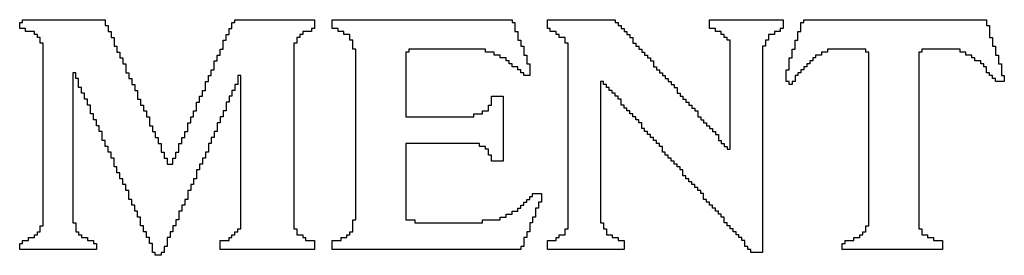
# Model space of a CAD drawing. Extents: x -5.4 to 11, y -5.7 to 4.3.
# Tile 19 of 70: x 0.5427 to 0.8767, y 1.5815 to 1.6615. Entities that reach past the tile are written whole.
import ezdxf

# ---------------------------------------------------------------- set-up
doc = ezdxf.new("R2010")
doc.units = 0
doc.header["$MEASUREMENT"] = 0
doc.layers.add('etch', color=3, linetype='CONTINUOUS')

msp = doc.modelspace()

# ---------------------------------------------------------------- linework, layer by layer
at = {"layer": 'etch'}
for points in [[(0.64274, 1.66045), (0.64274, 1.65945), (0.64274, 1.65845), (0.64174, 1.65845), (0.64174, 1.65745), (0.63874, 1.65745), (0.63874, 1.65645), (0.63774, 1.65645), (0.63774, 1.65545), (0.63674, 1.65545), (0.63674, 1.65445), (0.63674, 1.65345), (0.63574, 1.65345), (0.63574, 1.65245), (0.63574, 1.65145), (0.63574, 1.65045), (0.63574, 1.64945), (0.63574, 1.64845), (0.63574, 1.64745), (0.63574, 1.64645), (0.63574, 1.64545), (0.63574, 1.64445), (0.63574, 1.64345), (0.63574, 1.64245), (0.63574, 1.64145), (0.63574, 1.64045), (0.63574, 1.63945), (0.63574, 1.63845), (0.63574, 1.63745), (0.63574, 1.63645), (0.63574, 1.63545), (0.63574, 1.63445), (0.63574, 1.63345), (0.63574, 1.63245), (0.63574, 1.63145), (0.63574, 1.63045), (0.63574, 1.62945), (0.63574, 1.62845), (0.63574, 1.62745), (0.63574, 1.62645), (0.63574, 1.62545), (0.63574, 1.62445), (0.63574, 1.62345), (0.63574, 1.62245), (0.63574, 1.62145), (0.63574, 1.62045), (0.63574, 1.61945), (0.63574, 1.61845), (0.63574, 1.61745), (0.63574, 1.61645), (0.63574, 1.61545), (0.63574, 1.61445), (0.63574, 1.61345), (0.63574, 1.61245), (0.63574, 1.61145), (0.63574, 1.61045), (0.63574, 1.60945), (0.63574, 1.60845), (0.63574, 1.60745), (0.63574, 1.60645), (0.63574, 1.60545), (0.63574, 1.60445), (0.63574, 1.60345), (0.63574, 1.60245), (0.63574, 1.60145), (0.63574, 1.60045), (0.63574, 1.59945), (0.63574, 1.59845), (0.63574, 1.59745), (0.63574, 1.59645), (0.63574, 1.59545), (0.63574, 1.59445), (0.63574, 1.59345), (0.63574, 1.59245), (0.63574, 1.59145), (0.63574, 1.59045), (0.63674, 1.59045), (0.63674, 1.58945), (0.63674, 1.58845), (0.63874, 1.58845), (0.63874, 1.58745), (0.63974, 1.58745), (0.63974, 1.58645), (0.64274, 1.58645), (0.64274, 1.58545), (0.64274, 1.58445), (0.64274, 1.58345), (0.61074, 1.58345), (0.61074, 1.58445), (0.61074, 1.58545), (0.61074, 1.58645), (0.61374, 1.58645), (0.61374, 1.58745), (0.61474, 1.58745), (0.61474, 1.58845), (0.61574, 1.58845), (0.61574, 1.58945), (0.61674, 1.58945), (0.61674, 1.59045), (0.61774, 1.59045), (0.61774, 1.59145), (0.61774, 1.59245), (0.61774, 1.59345), (0.61774, 1.59445), (0.61774, 1.59545), (0.61774, 1.59645), (0.61774, 1.59745), (0.61774, 1.59845), (0.61774, 1.59945), (0.61774, 1.60045), (0.61774, 1.60145), (0.61774, 1.60245), (0.61774, 1.60345), (0.61774, 1.60445), (0.61774, 1.60545), (0.61774, 1.60645), (0.61774, 1.60745), (0.61774, 1.60845), (0.61774, 1.60945), (0.61774, 1.61045), (0.61774, 1.61145), (0.61774, 1.61245), (0.61774, 1.61345), (0.61774, 1.61445), (0.61774, 1.61545), (0.61774, 1.61645), (0.61774, 1.61745), (0.61774, 1.61845), (0.61774, 1.61945), (0.61774, 1.62045), (0.61774, 1.62145), (0.61774, 1.62245), (0.61774, 1.62345), (0.61774, 1.62445), (0.61774, 1.62545), (0.61774, 1.62645), (0.61774, 1.62745), (0.61774, 1.62845), (0.61774, 1.62945), (0.61774, 1.63045), (0.61774, 1.63145), (0.61774, 1.63245), (0.61774, 1.63345), (0.61774, 1.63445), (0.61774, 1.63545), (0.61774, 1.63645), (0.61774, 1.63745), (0.61774, 1.63845), (0.61774, 1.63945), (0.61774, 1.64045), (0.61774, 1.64145), (0.61774, 1.64245), (0.61674, 1.64245), (0.61674, 1.64145), (0.61674, 1.64045), (0.61674, 1.63945), (0.61574, 1.63945), (0.61574, 1.63845), (0.61574, 1.63745), (0.61474, 1.63745), (0.61474, 1.63645), (0.61474, 1.63545), (0.61374, 1.63545), (0.61374, 1.63445), (0.61374, 1.63345), (0.61274, 1.63345), (0.61274, 1.63245), (0.61274, 1.63145), (0.61274, 1.63045), (0.61174, 1.63045), (0.61174, 1.62945), (0.61174, 1.62845), (0.61074, 1.62845), (0.61074, 1.62745), (0.61074, 1.62645), (0.60974, 1.62645), (0.60974, 1.62545), (0.60974, 1.62445), (0.60974, 1.62345), (0.60874, 1.62345), (0.60874, 1.62245), (0.60874, 1.62145), (0.60774, 1.62145), (0.60774, 1.62045), (0.60774, 1.61945), (0.60674, 1.61945), (0.60674, 1.61845), (0.60674, 1.61745), (0.60674, 1.61645), (0.60574, 1.61645), (0.60574, 1.61545), (0.60574, 1.61445), (0.60474, 1.61445), (0.60474, 1.61345), (0.60474, 1.61245), (0.60374, 1.61245), (0.60374, 1.61145), (0.60374, 1.61045), (0.60274, 1.61045), (0.60274, 1.60945), (0.60274, 1.60845), (0.60274, 1.60745), (0.60174, 1.60745), (0.60174, 1.60645), (0.60174, 1.60545), (0.60074, 1.60545), (0.60074, 1.60445), (0.60074, 1.60345), (0.59974, 1.60345), (0.59974, 1.60245), (0.59974, 1.60145), (0.59974, 1.60045), (0.59874, 1.60045), (0.59874, 1.59945), (0.59874, 1.59845), (0.59774, 1.59845), (0.59774, 1.59745), (0.59774, 1.59645), (0.59674, 1.59645), (0.59674, 1.59545), (0.59674, 1.59445), (0.59674, 1.59345), (0.59574, 1.59345), (0.59574, 1.59245), (0.59574, 1.59145), (0.59474, 1.59145), (0.59474, 1.59045), (0.59474, 1.58945), (0.59374, 1.58945), (0.59374, 1.58845), (0.59374, 1.58745), (0.59274, 1.58745), (0.59274, 1.58645), (0.59274, 1.58545), (0.59274, 1.58445), (0.59174, 1.58445), (0.59174, 1.58345), (0.59174, 1.58245), (0.59074, 1.58245), (0.59074, 1.58145), (0.58874, 1.58145), (0.58874, 1.58245), (0.58774, 1.58245), (0.58774, 1.58345), (0.58774, 1.58445), (0.58774, 1.58545), (0.58674, 1.58545), (0.58674, 1.58645), (0.58674, 1.58745), (0.58574, 1.58745), (0.58574, 1.58845), (0.58574, 1.58945), (0.58474, 1.58945), (0.58474, 1.59045), (0.58474, 1.59145), (0.58374, 1.59145), (0.58374, 1.59245), (0.58374, 1.59345), (0.58374, 1.59445), (0.58274, 1.59445), (0.58274, 1.59545), (0.58274, 1.59645), (0.58174, 1.59645), (0.58174, 1.59745), (0.58174, 1.59845), (0.58074, 1.59845), (0.58074, 1.59945), (0.58074, 1.60045), (0.57974, 1.60045), (0.57974, 1.60145), (0.57974, 1.60245), (0.57974, 1.60345), (0.57874, 1.60345), (0.57874, 1.60445), (0.57874, 1.60545), (0.57774, 1.60545), (0.57774, 1.60645), (0.57774, 1.60745), (0.57674, 1.60745), (0.57674, 1.60845), (0.57674, 1.60945), (0.57574, 1.60945), (0.57574, 1.61045), (0.57574, 1.61145), (0.57474, 1.61145), (0.57474, 1.61245), (0.57474, 1.61345), (0.57474, 1.61445), (0.57374, 1.61445), (0.57374, 1.61545), (0.57374, 1.61645), (0.57274, 1.61645), (0.57274, 1.61745), (0.57274, 1.61845), (0.57174, 1.61845), (0.57174, 1.61945), (0.57174, 1.62045), (0.57074, 1.62045), (0.57074, 1.62145), (0.57074, 1.62245), (0.57074, 1.62345), (0.56974, 1.62345), (0.56974, 1.62445), (0.56974, 1.62545), (0.56874, 1.62545), (0.56874, 1.62645), (0.56874, 1.62745), (0.56774, 1.62745), (0.56774, 1.62845), (0.56774, 1.62945), (0.56674, 1.62945), (0.56674, 1.63045), (0.56674, 1.63145), (0.56674, 1.63245), (0.56574, 1.63245), (0.56574, 1.63345), (0.56574, 1.63445), (0.56474, 1.63445), (0.56474, 1.63545), (0.56474, 1.63645), (0.56374, 1.63645), (0.56374, 1.63745), (0.56374, 1.63845), (0.56274, 1.63845), (0.56274, 1.63945), (0.56274, 1.64045), (0.56274, 1.64145), (0.56174, 1.64145), (0.56174, 1.64245), (0.56174, 1.64345), (0.56074, 1.64345), (0.56074, 1.64245), (0.56074, 1.64145), (0.56074, 1.64045), (0.56074, 1.63945), (0.56074, 1.63845), (0.56074, 1.63745), (0.56074, 1.63645), (0.56074, 1.63545), (0.56074, 1.63445), (0.56074, 1.63345), (0.56074, 1.63245), (0.56074, 1.63145), (0.56074, 1.63045), (0.56074, 1.62945), (0.56074, 1.62845), (0.56074, 1.62745), (0.56074, 1.62645), (0.56074, 1.62545), (0.56074, 1.62445), (0.56074, 1.62345), (0.56074, 1.62245), (0.56074, 1.62145), (0.56074, 1.62045), (0.56074, 1.61945), (0.56074, 1.61845), (0.56074, 1.61745), (0.56074, 1.61645), (0.56074, 1.61545), (0.56074, 1.61445), (0.56074, 1.61345), (0.56074, 1.61245), (0.56074, 1.61145), (0.56074, 1.61045), (0.56074, 1.60945), (0.56074, 1.60845), (0.56074, 1.60745), (0.56074, 1.60645), (0.56074, 1.60545), (0.56074, 1.60445), (0.56074, 1.60345), (0.56074, 1.60245), (0.56074, 1.60145), (0.56074, 1.60045), (0.56074, 1.59945), (0.56074, 1.59845), (0.56074, 1.59745), (0.56074, 1.59645), (0.56074, 1.59545), (0.56074, 1.59445), (0.56074, 1.59345), (0.56074, 1.59245), (0.56174, 1.59245), (0.56174, 1.59145), (0.56174, 1.59045), (0.56174, 1.58945), (0.56274, 1.58945), (0.56274, 1.58845), (0.56374, 1.58845), (0.56374, 1.58745), (0.56574, 1.58745), (0.56574, 1.58645), (0.56774, 1.58645), (0.56774, 1.58545), (0.56874, 1.58545), (0.56874, 1.58445), (0.56874, 1.58345), (0.54274, 1.58345), (0.54274, 1.58445), (0.54274, 1.58545), (0.54374, 1.58545), (0.54374, 1.58645), (0.54574, 1.58645), (0.54574, 1.58745), (0.54774, 1.58745), (0.54774, 1.58845), (0.54874, 1.58845), (0.54874, 1.58945), (0.54974, 1.58945), (0.54974, 1.59045), (0.54974, 1.59145), (0.55074, 1.59145), (0.55074, 1.59245), (0.55074, 1.59345), (0.55074, 1.59445), (0.55074, 1.59545), (0.55074, 1.59645), (0.55074, 1.59745), (0.55074, 1.59845), (0.55074, 1.59945), (0.55074, 1.60045), (0.55074, 1.60145), (0.55074, 1.60245), (0.55074, 1.60345), (0.55074, 1.60445), (0.55074, 1.60545), (0.55074, 1.60645), (0.55074, 1.60745), (0.55074, 1.60845), (0.55074, 1.60945), (0.55074, 1.61045), (0.55074, 1.61145), (0.55074, 1.61245), (0.55074, 1.61345), (0.55074, 1.61445), (0.55074, 1.61545), (0.55074, 1.61645), (0.55074, 1.61745), (0.55074, 1.61845), (0.55074, 1.61945), (0.55074, 1.62045), (0.55074, 1.62145), (0.55074, 1.62245), (0.55074, 1.62345), (0.55074, 1.62445), (0.55074, 1.62545), (0.55074, 1.62645), (0.55074, 1.62745), (0.55074, 1.62845), (0.55074, 1.62945), (0.55074, 1.63045), (0.55074, 1.63145), (0.55074, 1.63245), (0.55074, 1.63345), (0.55074, 1.63445), (0.55074, 1.63545), (0.55074, 1.63645), (0.55074, 1.63745), (0.55074, 1.63845), (0.55074, 1.63945), (0.55074, 1.64045), (0.55074, 1.64145), (0.55074, 1.64245), (0.55074, 1.64345), (0.55074, 1.64445), (0.55074, 1.64545), (0.55074, 1.64645), (0.55074, 1.64745), (0.55074, 1.64845), (0.55074, 1.64945), (0.55074, 1.65045), (0.55074, 1.65145), (0.55074, 1.65245), (0.55074, 1.65345), (0.54974, 1.65345), (0.54974, 1.65445), (0.54974, 1.65545), (0.54874, 1.65545), (0.54874, 1.65645), (0.54774, 1.65645), (0.54774, 1.65745), (0.54474, 1.65745), (0.54474, 1.65845), (0.54274, 1.65845), (0.54274, 1.65945), (0.54274, 1.66045), (0.54374, 1.66045), (0.54374, 1.66145), (0.57174, 1.66145), (0.57174, 1.66045), (0.57174, 1.65945), (0.57274, 1.65945), (0.57274, 1.65845), (0.57274, 1.65745), (0.57374, 1.65745), (0.57374, 1.65645), (0.57374, 1.65545), (0.57474, 1.65545), (0.57474, 1.65445), (0.57474, 1.65345), (0.57474, 1.65245), (0.57574, 1.65245), (0.57574, 1.65145), (0.57574, 1.65045), (0.57674, 1.65045), (0.57674, 1.64945), (0.57674, 1.64845), (0.57774, 1.64845), (0.57774, 1.64745), (0.57774, 1.64645), (0.57874, 1.64645), (0.57874, 1.64545), (0.57874, 1.64445), (0.57874, 1.64345), (0.57974, 1.64345), (0.57974, 1.64245), (0.57974, 1.64145), (0.58074, 1.64145), (0.58074, 1.64045), (0.58074, 1.63945), (0.58174, 1.63945), (0.58174, 1.63845), (0.58174, 1.63745), (0.58274, 1.63745), (0.58274, 1.63645), (0.58274, 1.63545), (0.58274, 1.63445), (0.58374, 1.63445), (0.58374, 1.63345), (0.58374, 1.63245), (0.58474, 1.63245), (0.58474, 1.63145), (0.58474, 1.63045), (0.58574, 1.63045), (0.58574, 1.62945), (0.58574, 1.62845), (0.58674, 1.62845), (0.58674, 1.62745), (0.58674, 1.62645), (0.58674, 1.62545), (0.58774, 1.62545), (0.58774, 1.62445), (0.58774, 1.62345), (0.58874, 1.62345), (0.58874, 1.62245), (0.58874, 1.62145), (0.58974, 1.62145), (0.58974, 1.62045), (0.58974, 1.61945), (0.59074, 1.61945), (0.59074, 1.61845), (0.59074, 1.61745), (0.59074, 1.61645), (0.59174, 1.61645), (0.59174, 1.61545), (0.59174, 1.61445), (0.59274, 1.61445), (0.59274, 1.61345), (0.59274, 1.61245), (0.59474, 1.61245), (0.59474, 1.61345), (0.59474, 1.61445), (0.59574, 1.61445), (0.59574, 1.61545), (0.59574, 1.61645), (0.59674, 1.61645), (0.59674, 1.61745), (0.59674, 1.61845), (0.59674, 1.61945), (0.59774, 1.61945), (0.59774, 1.62045), (0.59774, 1.62145), (0.59874, 1.62145), (0.59874, 1.62245), (0.59874, 1.62345), (0.59974, 1.62345), (0.59974, 1.62445), (0.59974, 1.62545), (0.59974, 1.62645), (0.60074, 1.62645), (0.60074, 1.62745), (0.60074, 1.62845), (0.60174, 1.62845), (0.60174, 1.62945), (0.60174, 1.63045), (0.60274, 1.63045), (0.60274, 1.63145), (0.60274, 1.63245), (0.60274, 1.63345), (0.60374, 1.63345), (0.60374, 1.63445), (0.60374, 1.63545), (0.60474, 1.63545), (0.60474, 1.63645), (0.60474, 1.63745), (0.60574, 1.63745), (0.60574, 1.63845), (0.60574, 1.63945), (0.60574, 1.64045), (0.60674, 1.64045), (0.60674, 1.64145), (0.60674, 1.64245), (0.60774, 1.64245), (0.60774, 1.64345), (0.60774, 1.64445), (0.60874, 1.64445), (0.60874, 1.64545), (0.60874, 1.64645), (0.60874, 1.64745), (0.60974, 1.64745), (0.60974, 1.64845), (0.60974, 1.64945), (0.61074, 1.64945), (0.61074, 1.65045), (0.61074, 1.65145), (0.61174, 1.65145), (0.61174, 1.65245), (0.61174, 1.65345), (0.61174, 1.65445), (0.61274, 1.65445), (0.61274, 1.65545), (0.61274, 1.65645), (0.61374, 1.65645), (0.61374, 1.65745), (0.61374, 1.65845), (0.61474, 1.65845), (0.61474, 1.65945), (0.61474, 1.66045), (0.61574, 1.66045), (0.61574, 1.66145), (0.64274, 1.66145), (0.64274, 1.66045)], [(0.70974, 1.66045), (0.71074, 1.66045), (0.71074, 1.65945), (0.71074, 1.65845), (0.71074, 1.65745), (0.71174, 1.65745), (0.71174, 1.65645), (0.71174, 1.65545), (0.71174, 1.65445), (0.71274, 1.65445), (0.71274, 1.65345), (0.71274, 1.65245), (0.71374, 1.65245), (0.71374, 1.65145), (0.71374, 1.65045), (0.71374, 1.64945), (0.71474, 1.64945), (0.71474, 1.64845), (0.71474, 1.64745), (0.71474, 1.64645), (0.71574, 1.64645), (0.71574, 1.64545), (0.71574, 1.64445), (0.71574, 1.64345), (0.71574, 1.64245), (0.71374, 1.64245), (0.71374, 1.64345), (0.71274, 1.64345), (0.71274, 1.64445), (0.71174, 1.64445), (0.71174, 1.64545), (0.70974, 1.64545), (0.70974, 1.64645), (0.70874, 1.64645), (0.70874, 1.64745), (0.70774, 1.64745), (0.70774, 1.64845), (0.70574, 1.64845), (0.70574, 1.64945), (0.70374, 1.64945), (0.70374, 1.65045), (0.70074, 1.65045), (0.70074, 1.65145), (0.67474, 1.65145), (0.67474, 1.65045), (0.67374, 1.65045), (0.67374, 1.64945), (0.67374, 1.64845), (0.67374, 1.64745), (0.67374, 1.64645), (0.67374, 1.64545), (0.67374, 1.64445), (0.67374, 1.64345), (0.67374, 1.64245), (0.67374, 1.64145), (0.67374, 1.64045), (0.67374, 1.63945), (0.67374, 1.63845), (0.67374, 1.63745), (0.67374, 1.63645), (0.67374, 1.63545), (0.67374, 1.63445), (0.67374, 1.63345), (0.67374, 1.63245), (0.67374, 1.63145), (0.67374, 1.63045), (0.67374, 1.62945), (0.67374, 1.62845), (0.69674, 1.62845), (0.69674, 1.62945), (0.69974, 1.62945), (0.69974, 1.63045), (0.70174, 1.63045), (0.70174, 1.63145), (0.70174, 1.63245), (0.70274, 1.63245), (0.70274, 1.63345), (0.70274, 1.63445), (0.70274, 1.63545), (0.70674, 1.63545), (0.70674, 1.63445), (0.70674, 1.63345), (0.70674, 1.63245), (0.70674, 1.63145), (0.70674, 1.63045), (0.70674, 1.62945), (0.70674, 1.62845), (0.70674, 1.62745), (0.70674, 1.62645), (0.70674, 1.62545), (0.70674, 1.62445), (0.70674, 1.62345), (0.70674, 1.62245), (0.70674, 1.62145), (0.70674, 1.62045), (0.70674, 1.61945), (0.70674, 1.61845), (0.70674, 1.61745), (0.70674, 1.61645), (0.70674, 1.61545), (0.70674, 1.61445), (0.70674, 1.61345), (0.70274, 1.61345), (0.70274, 1.61445), (0.70274, 1.61545), (0.70174, 1.61545), (0.70174, 1.61645), (0.70174, 1.61745), (0.70074, 1.61745), (0.70074, 1.61845), (0.69874, 1.61845), (0.69874, 1.61945), (0.67374, 1.61945), (0.67374, 1.61845), (0.67374, 1.61745), (0.67374, 1.61645), (0.67374, 1.61545), (0.67374, 1.61445), (0.67374, 1.61345), (0.67374, 1.61245), (0.67374, 1.61145), (0.67374, 1.61045), (0.67374, 1.60945), (0.67374, 1.60845), (0.67374, 1.60745), (0.67374, 1.60645), (0.67374, 1.60545), (0.67374, 1.60445), (0.67374, 1.60345), (0.67374, 1.60245), (0.67374, 1.60145), (0.67374, 1.60045), (0.67374, 1.59945), (0.67374, 1.59845), (0.67374, 1.59745), (0.67374, 1.59645), (0.67374, 1.59545), (0.67374, 1.59445), (0.67374, 1.59345), (0.67674, 1.59345), (0.67674, 1.59245), (0.69974, 1.59245), (0.69974, 1.59345), (0.70574, 1.59345), (0.70574, 1.59445), (0.70774, 1.59445), (0.70774, 1.59545), (0.70974, 1.59545), (0.70974, 1.59645), (0.71174, 1.59645), (0.71174, 1.59745), (0.71274, 1.59745), (0.71274, 1.59845), (0.71374, 1.59845), (0.71374, 1.59945), (0.71474, 1.59945), (0.71474, 1.60045), (0.71574, 1.60045), (0.71574, 1.60145), (0.71674, 1.60145), (0.71674, 1.60245), (0.71974, 1.60245), (0.71974, 1.60145), (0.71974, 1.60045), (0.71974, 1.59945), (0.71874, 1.59945), (0.71874, 1.59845), (0.71874, 1.59745), (0.71774, 1.59745), (0.71774, 1.59645), (0.71774, 1.59545), (0.71774, 1.59445), (0.71674, 1.59445), (0.71674, 1.59345), (0.71674, 1.59245), (0.71574, 1.59245), (0.71574, 1.59145), (0.71574, 1.59045), (0.71574, 1.58945), (0.71474, 1.58945), (0.71474, 1.58845), (0.71474, 1.58745), (0.71374, 1.58745), (0.71374, 1.58645), (0.71374, 1.58545), (0.71374, 1.58445), (0.71274, 1.58445), (0.71274, 1.58345), (0.64874, 1.58345), (0.64874, 1.58445), (0.64874, 1.58545), (0.64874, 1.58645), (0.65174, 1.58645), (0.65174, 1.58745), (0.65374, 1.58745), (0.65374, 1.58845), (0.65474, 1.58845), (0.65474, 1.58945), (0.65574, 1.58945), (0.65574, 1.59045), (0.65574, 1.59145), (0.65574, 1.59245), (0.65574, 1.59345), (0.65674, 1.59345), (0.65674, 1.59445), (0.65674, 1.59545), (0.65674, 1.59645), (0.65674, 1.59745), (0.65674, 1.59845), (0.65674, 1.59945), (0.65674, 1.60045), (0.65674, 1.60145), (0.65674, 1.60245), (0.65674, 1.60345), (0.65674, 1.60445), (0.65674, 1.60545), (0.65674, 1.60645), (0.65674, 1.60745), (0.65674, 1.60845), (0.65674, 1.60945), (0.65674, 1.61045), (0.65674, 1.61145), (0.65674, 1.61245), (0.65674, 1.61345), (0.65674, 1.61445), (0.65674, 1.61545), (0.65674, 1.61645), (0.65674, 1.61745), (0.65674, 1.61845), (0.65674, 1.61945), (0.65674, 1.62045), (0.65674, 1.62145), (0.65674, 1.62245), (0.65674, 1.62345), (0.65674, 1.62445), (0.65674, 1.62545), (0.65674, 1.62645), (0.65674, 1.62745), (0.65674, 1.62845), (0.65674, 1.62945), (0.65674, 1.63045), (0.65674, 1.63145), (0.65674, 1.63245), (0.65674, 1.63345), (0.65674, 1.63445), (0.65674, 1.63545), (0.65674, 1.63645), (0.65674, 1.63745), (0.65674, 1.63845), (0.65674, 1.63945), (0.65674, 1.64045), (0.65674, 1.64145), (0.65674, 1.64245), (0.65674, 1.64345), (0.65674, 1.64445), (0.65674, 1.64545), (0.65674, 1.64645), (0.65674, 1.64745), (0.65674, 1.64845), (0.65674, 1.64945), (0.65674, 1.65045), (0.65674, 1.65145), (0.65574, 1.65145), (0.65574, 1.65245), (0.65574, 1.65345), (0.65574, 1.65445), (0.65474, 1.65445), (0.65474, 1.65545), (0.65474, 1.65645), (0.65274, 1.65645), (0.65274, 1.65745), (0.65074, 1.65745), (0.65074, 1.65845), (0.64874, 1.65845), (0.64874, 1.65945), (0.64874, 1.66045), (0.64874, 1.66145), (0.70974, 1.66145), (0.70974, 1.66045)], [(0.80174, 1.66045), (0.80174, 1.65945), (0.80174, 1.65845), (0.80074, 1.65845), (0.80074, 1.65745), (0.79874, 1.65745), (0.79874, 1.65645), (0.79674, 1.65645), (0.79674, 1.65545), (0.79674, 1.65445), (0.79574, 1.65445), (0.79574, 1.65345), (0.79574, 1.65245), (0.79474, 1.65245), (0.79474, 1.65145), (0.79474, 1.65045), (0.79474, 1.64945), (0.79474, 1.64845), (0.79474, 1.64745), (0.79474, 1.64645), (0.79474, 1.64545), (0.79474, 1.64445), (0.79474, 1.64345), (0.79474, 1.64245), (0.79474, 1.64145), (0.79474, 1.64045), (0.79474, 1.63945), (0.79474, 1.63845), (0.79474, 1.63745), (0.79474, 1.63645), (0.79474, 1.63545), (0.79474, 1.63445), (0.79474, 1.63345), (0.79474, 1.63245), (0.79474, 1.63145), (0.79474, 1.63045), (0.79474, 1.62945), (0.79474, 1.62845), (0.79474, 1.62745), (0.79474, 1.62645), (0.79474, 1.62545), (0.79474, 1.62445), (0.79474, 1.62345), (0.79474, 1.62245), (0.79474, 1.62145), (0.79474, 1.62045), (0.79474, 1.61945), (0.79474, 1.61845), (0.79474, 1.61745), (0.79474, 1.61645), (0.79474, 1.61545), (0.79474, 1.61445), (0.79474, 1.61345), (0.79474, 1.61245), (0.79474, 1.61145), (0.79474, 1.61045), (0.79474, 1.60945), (0.79474, 1.60845), (0.79474, 1.60745), (0.79474, 1.60645), (0.79474, 1.60545), (0.79474, 1.60445), (0.79474, 1.60345), (0.79474, 1.60245), (0.79474, 1.60145), (0.79474, 1.60045), (0.79474, 1.59945), (0.79474, 1.59845), (0.79474, 1.59745), (0.79474, 1.59645), (0.79474, 1.59545), (0.79474, 1.59445), (0.79474, 1.59345), (0.79474, 1.59245), (0.79474, 1.59145), (0.79474, 1.59045), (0.79474, 1.58945), (0.79474, 1.58845), (0.79474, 1.58745), (0.79474, 1.58645), (0.79474, 1.58545), (0.79474, 1.58445), (0.79474, 1.58345), (0.79474, 1.58245), (0.79074, 1.58245), (0.79074, 1.58345), (0.78974, 1.58345), (0.78974, 1.58445), (0.78874, 1.58445), (0.78874, 1.58545), (0.78874, 1.58645), (0.78774, 1.58645), (0.78774, 1.58745), (0.78674, 1.58745), (0.78674, 1.58845), (0.78574, 1.58845), (0.78574, 1.58945), (0.78474, 1.58945), (0.78474, 1.59045), (0.78374, 1.59045), (0.78374, 1.59145), (0.78274, 1.59145), (0.78274, 1.59245), (0.78174, 1.59245), (0.78174, 1.59345), (0.78174, 1.59445), (0.78074, 1.59445), (0.78074, 1.59545), (0.77974, 1.59545), (0.77974, 1.59645), (0.77874, 1.59645), (0.77874, 1.59745), (0.77774, 1.59745), (0.77774, 1.59845), (0.77674, 1.59845), (0.77674, 1.59945), (0.77574, 1.59945), (0.77574, 1.60045), (0.77474, 1.60045), (0.77474, 1.60145), (0.77474, 1.60245), (0.77374, 1.60245), (0.77374, 1.60345), (0.77274, 1.60345), (0.77274, 1.60445), (0.77174, 1.60445), (0.77174, 1.60545), (0.77074, 1.60545), (0.77074, 1.60645), (0.76974, 1.60645), (0.76974, 1.60745), (0.76874, 1.60745), (0.76874, 1.60845), (0.76774, 1.60845), (0.76774, 1.60945), (0.76774, 1.61045), (0.76674, 1.61045), (0.76674, 1.61145), (0.76574, 1.61145), (0.76574, 1.61245), (0.76474, 1.61245), (0.76474, 1.61345), (0.76374, 1.61345), (0.76374, 1.61445), (0.76274, 1.61445), (0.76274, 1.61545), (0.76174, 1.61545), (0.76174, 1.61645), (0.76074, 1.61645), (0.76074, 1.61745), (0.76074, 1.61845), (0.75974, 1.61845), (0.75974, 1.61945), (0.75874, 1.61945), (0.75874, 1.62045), (0.75774, 1.62045), (0.75774, 1.62145), (0.75674, 1.62145), (0.75674, 1.62245), (0.75574, 1.62245), (0.75574, 1.62345), (0.75474, 1.62345), (0.75474, 1.62445), (0.75374, 1.62445), (0.75374, 1.62545), (0.75374, 1.62645), (0.75274, 1.62645), (0.75274, 1.62745), (0.75174, 1.62745), (0.75174, 1.62845), (0.75074, 1.62845), (0.75074, 1.62945), (0.74974, 1.62945), (0.74974, 1.63045), (0.74874, 1.63045), (0.74874, 1.63145), (0.74774, 1.63145), (0.74774, 1.63245), (0.74674, 1.63245), (0.74674, 1.63345), (0.74674, 1.63445), (0.74574, 1.63445), (0.74574, 1.63545), (0.74474, 1.63545), (0.74474, 1.63645), (0.74374, 1.63645), (0.74374, 1.63745), (0.74274, 1.63745), (0.74274, 1.63845), (0.74174, 1.63845), (0.74174, 1.63945), (0.74074, 1.63945), (0.74074, 1.64045), (0.73974, 1.64045), (0.73974, 1.63945), (0.73974, 1.63845), (0.73974, 1.63745), (0.73974, 1.63645), (0.73974, 1.63545), (0.73974, 1.63445), (0.73974, 1.63345), (0.73974, 1.63245), (0.73974, 1.63145), (0.73974, 1.63045), (0.73974, 1.62945), (0.73974, 1.62845), (0.73974, 1.62745), (0.73974, 1.62645), (0.73974, 1.62545), (0.73974, 1.62445), (0.73974, 1.62345), (0.73974, 1.62245), (0.73974, 1.62145), (0.73974, 1.62045), (0.73974, 1.61945), (0.73974, 1.61845), (0.73974, 1.61745), (0.73974, 1.61645), (0.73974, 1.61545), (0.73974, 1.61445), (0.73974, 1.61345), (0.73974, 1.61245), (0.73974, 1.61145), (0.73974, 1.61045), (0.73974, 1.60945), (0.73974, 1.60845), (0.73974, 1.60745), (0.73974, 1.60645), (0.73974, 1.60545), (0.73974, 1.60445), (0.73974, 1.60345), (0.73974, 1.60245), (0.73974, 1.60145), (0.73974, 1.60045), (0.73974, 1.59945), (0.73974, 1.59845), (0.73974, 1.59745), (0.73974, 1.59645), (0.73974, 1.59545), (0.73974, 1.59445), (0.73974, 1.59345), (0.73974, 1.59245), (0.74074, 1.59245), (0.74074, 1.59145), (0.74074, 1.59045), (0.74174, 1.59045), (0.74174, 1.58945), (0.74174, 1.58845), (0.74374, 1.58845), (0.74374, 1.58745), (0.74574, 1.58745), (0.74574, 1.58645), (0.74774, 1.58645), (0.74774, 1.58545), (0.74774, 1.58445), (0.74774, 1.58345), (0.72174, 1.58345), (0.72174, 1.58445), (0.72174, 1.58545), (0.72174, 1.58645), (0.72474, 1.58645), (0.72474, 1.58745), (0.72574, 1.58745), (0.72574, 1.58845), (0.72774, 1.58845), (0.72774, 1.58945), (0.72774, 1.59045), (0.72874, 1.59045), (0.72874, 1.59145), (0.72874, 1.59245), (0.72874, 1.59345), (0.72874, 1.59445), (0.72874, 1.59545), (0.72874, 1.59645), (0.72874, 1.59745), (0.72874, 1.59845), (0.72874, 1.59945), (0.72874, 1.60045), (0.72874, 1.60145), (0.72874, 1.60245), (0.72874, 1.60345), (0.72874, 1.60445), (0.72874, 1.60545), (0.72874, 1.60645), (0.72874, 1.60745), (0.72874, 1.60845), (0.72874, 1.60945), (0.72874, 1.61045), (0.72874, 1.61145), (0.72874, 1.61245), (0.72874, 1.61345), (0.72874, 1.61445), (0.72874, 1.61545), (0.72874, 1.61645), (0.72874, 1.61745), (0.72874, 1.61845), (0.72874, 1.61945), (0.72874, 1.62045), (0.72874, 1.62145), (0.72874, 1.62245), (0.72874, 1.62345), (0.72874, 1.62445), (0.72874, 1.62545), (0.72874, 1.62645), (0.72874, 1.62745), (0.72874, 1.62845), (0.72874, 1.62945), (0.72874, 1.63045), (0.72874, 1.63145), (0.72874, 1.63245), (0.72874, 1.63345), (0.72874, 1.63445), (0.72874, 1.63545), (0.72874, 1.63645), (0.72874, 1.63745), (0.72874, 1.63845), (0.72874, 1.63945), (0.72874, 1.64045), (0.72874, 1.64145), (0.72874, 1.64245), (0.72874, 1.64345), (0.72874, 1.64445), (0.72874, 1.64545), (0.72874, 1.64645), (0.72874, 1.64745), (0.72874, 1.64845), (0.72874, 1.64945), (0.72874, 1.65045), (0.72874, 1.65145), (0.72874, 1.65245), (0.72874, 1.65345), (0.72774, 1.65345), (0.72774, 1.65445), (0.72774, 1.65545), (0.72574, 1.65545), (0.72574, 1.65645), (0.72474, 1.65645), (0.72474, 1.65745), (0.72274, 1.65745), (0.72274, 1.65845), (0.72174, 1.65845), (0.72174, 1.65945), (0.72174, 1.66045), (0.72174, 1.66145), (0.74474, 1.66145), (0.74474, 1.66045), (0.74574, 1.66045), (0.74574, 1.65945), (0.74674, 1.65945), (0.74674, 1.65845), (0.74774, 1.65845), (0.74774, 1.65745), (0.74874, 1.65745), (0.74874, 1.65645), (0.74974, 1.65645), (0.74974, 1.65545), (0.75074, 1.65545), (0.75074, 1.65445), (0.75074, 1.65345), (0.75174, 1.65345), (0.75174, 1.65245), (0.75274, 1.65245), (0.75274, 1.65145), (0.75374, 1.65145), (0.75374, 1.65045), (0.75474, 1.65045), (0.75474, 1.64945), (0.75574, 1.64945), (0.75574, 1.64845), (0.75674, 1.64845), (0.75674, 1.64745), (0.75774, 1.64745), (0.75774, 1.64645), (0.75774, 1.64545), (0.75874, 1.64545), (0.75874, 1.64445), (0.75974, 1.64445), (0.75974, 1.64345), (0.76074, 1.64345), (0.76074, 1.64245), (0.76174, 1.64245), (0.76174, 1.64145), (0.76274, 1.64145), (0.76274, 1.64045), (0.76374, 1.64045), (0.76374, 1.63945), (0.76474, 1.63945), (0.76474, 1.63845), (0.76574, 1.63845), (0.76574, 1.63745), (0.76574, 1.63645), (0.76674, 1.63645), (0.76674, 1.63545), (0.76774, 1.63545), (0.76774, 1.63445), (0.76874, 1.63445), (0.76874, 1.63345), (0.76974, 1.63345), (0.76974, 1.63245), (0.77074, 1.63245), (0.77074, 1.63145), (0.77174, 1.63145), (0.77174, 1.63045), (0.77274, 1.63045), (0.77274, 1.62945), (0.77274, 1.62845), (0.77374, 1.62845), (0.77374, 1.62745), (0.77474, 1.62745), (0.77474, 1.62645), (0.77574, 1.62645), (0.77574, 1.62545), (0.77674, 1.62545), (0.77674, 1.62445), (0.77774, 1.62445), (0.77774, 1.62345), (0.77874, 1.62345), (0.77874, 1.62245), (0.77974, 1.62245), (0.77974, 1.62145), (0.77974, 1.62045), (0.78074, 1.62045), (0.78074, 1.61945), (0.78174, 1.61945), (0.78174, 1.61845), (0.78274, 1.61845), (0.78274, 1.61745), (0.78374, 1.61745), (0.78374, 1.61845), (0.78374, 1.61945), (0.78374, 1.62045), (0.78374, 1.62145), (0.78374, 1.62245), (0.78374, 1.62345), (0.78374, 1.62445), (0.78374, 1.62545), (0.78374, 1.62645), (0.78374, 1.62745), (0.78374, 1.62845), (0.78374, 1.62945), (0.78374, 1.63045), (0.78374, 1.63145), (0.78374, 1.63245), (0.78374, 1.63345), (0.78374, 1.63445), (0.78374, 1.63545), (0.78374, 1.63645), (0.78374, 1.63745), (0.78374, 1.63845), (0.78374, 1.63945), (0.78374, 1.64045), (0.78374, 1.64145), (0.78374, 1.64245), (0.78374, 1.64345), (0.78374, 1.64445), (0.78374, 1.64545), (0.78374, 1.64645), (0.78374, 1.64745), (0.78374, 1.64845), (0.78374, 1.64945), (0.78374, 1.65045), (0.78374, 1.65145), (0.78374, 1.65245), (0.78374, 1.65345), (0.78374, 1.65445), (0.78274, 1.65445), (0.78274, 1.65545), (0.78174, 1.65545), (0.78174, 1.65645), (0.78074, 1.65645), (0.78074, 1.65745), (0.77874, 1.65745), (0.77874, 1.65845), (0.77674, 1.65845), (0.77674, 1.65945), (0.77674, 1.66045), (0.77674, 1.66145), (0.80174, 1.66145), (0.80174, 1.66045)], [(0.87074, 1.66045), (0.87074, 1.65945), (0.87174, 1.65945), (0.87174, 1.65845), (0.87174, 1.65745), (0.87174, 1.65645), (0.87174, 1.65545), (0.87274, 1.65545), (0.87274, 1.65445), (0.87274, 1.65345), (0.87274, 1.65245), (0.87374, 1.65245), (0.87374, 1.65145), (0.87374, 1.65045), (0.87374, 1.64945), (0.87474, 1.64945), (0.87474, 1.64845), (0.87474, 1.64745), (0.87474, 1.64645), (0.87574, 1.64645), (0.87574, 1.64545), (0.87574, 1.64445), (0.87574, 1.64345), (0.87574, 1.64245), (0.87674, 1.64245), (0.87674, 1.64145), (0.87674, 1.64045), (0.87374, 1.64045), (0.87374, 1.64145), (0.87274, 1.64145), (0.87274, 1.64245), (0.87174, 1.64245), (0.87174, 1.64345), (0.87074, 1.64345), (0.87074, 1.64445), (0.87074, 1.64545), (0.86974, 1.64545), (0.86974, 1.64645), (0.86874, 1.64645), (0.86874, 1.64745), (0.86674, 1.64745), (0.86674, 1.64845), (0.86574, 1.64845), (0.86574, 1.64945), (0.86374, 1.64945), (0.86374, 1.65045), (0.86174, 1.65045), (0.86174, 1.65145), (0.84874, 1.65145), (0.84874, 1.65045), (0.84774, 1.65045), (0.84774, 1.64945), (0.84774, 1.64845), (0.84774, 1.64745), (0.84774, 1.64645), (0.84774, 1.64545), (0.84774, 1.64445), (0.84774, 1.64345), (0.84774, 1.64245), (0.84774, 1.64145), (0.84774, 1.64045), (0.84774, 1.63945), (0.84774, 1.63845), (0.84774, 1.63745), (0.84774, 1.63645), (0.84774, 1.63545), (0.84774, 1.63445), (0.84774, 1.63345), (0.84774, 1.63245), (0.84774, 1.63145), (0.84774, 1.63045), (0.84774, 1.62945), (0.84774, 1.62845), (0.84774, 1.62745), (0.84774, 1.62645), (0.84774, 1.62545), (0.84774, 1.62445), (0.84774, 1.62345), (0.84774, 1.62245), (0.84774, 1.62145), (0.84774, 1.62045), (0.84774, 1.61945), (0.84774, 1.61845), (0.84774, 1.61745), (0.84774, 1.61645), (0.84774, 1.61545), (0.84774, 1.61445), (0.84774, 1.61345), (0.84774, 1.61245), (0.84774, 1.61145), (0.84774, 1.61045), (0.84774, 1.60945), (0.84774, 1.60845), (0.84774, 1.60745), (0.84774, 1.60645), (0.84774, 1.60545), (0.84774, 1.60445), (0.84774, 1.60345), (0.84774, 1.60245), (0.84774, 1.60145), (0.84774, 1.60045), (0.84774, 1.59945), (0.84774, 1.59845), (0.84774, 1.59745), (0.84774, 1.59645), (0.84774, 1.59545), (0.84774, 1.59445), (0.84774, 1.59345), (0.84774, 1.59245), (0.84774, 1.59145), (0.84774, 1.59045), (0.84874, 1.59045), (0.84874, 1.58945), (0.84874, 1.58845), (0.85074, 1.58845), (0.85074, 1.58745), (0.85274, 1.58745), (0.85274, 1.58645), (0.85574, 1.58645), (0.85574, 1.58545), (0.85574, 1.58445), (0.85574, 1.58345), (0.82174, 1.58345), (0.82174, 1.58445), (0.82174, 1.58545), (0.82274, 1.58545), (0.82274, 1.58645), (0.82574, 1.58645), (0.82574, 1.58745), (0.82774, 1.58745), (0.82774, 1.58845), (0.82874, 1.58845), (0.82874, 1.58945), (0.82974, 1.58945), (0.82974, 1.59045), (0.82974, 1.59145), (0.83074, 1.59145), (0.83074, 1.59245), (0.83074, 1.59345), (0.83074, 1.59445), (0.83074, 1.59545), (0.83074, 1.59645), (0.83074, 1.59745), (0.83074, 1.59845), (0.83074, 1.59945), (0.83074, 1.60045), (0.83074, 1.60145), (0.83074, 1.60245), (0.83074, 1.60345), (0.83074, 1.60445), (0.83074, 1.60545), (0.83074, 1.60645), (0.83074, 1.60745), (0.83074, 1.60845), (0.83074, 1.60945), (0.83074, 1.61045), (0.83074, 1.61145), (0.83074, 1.61245), (0.83074, 1.61345), (0.83074, 1.61445), (0.83074, 1.61545), (0.83074, 1.61645), (0.83074, 1.61745), (0.83074, 1.61845), (0.83074, 1.61945), (0.83074, 1.62045), (0.83074, 1.62145), (0.83074, 1.62245), (0.83074, 1.62345), (0.83074, 1.62445), (0.83074, 1.62545), (0.83074, 1.62645), (0.83074, 1.62745), (0.83074, 1.62845), (0.83074, 1.62945), (0.83074, 1.63045), (0.83074, 1.63145), (0.83074, 1.63245), (0.83074, 1.63345), (0.83074, 1.63445), (0.83074, 1.63545), (0.83074, 1.63645), (0.83074, 1.63745), (0.83074, 1.63845), (0.83074, 1.63945), (0.83074, 1.64045), (0.83074, 1.64145), (0.83074, 1.64245), (0.83074, 1.64345), (0.83074, 1.64445), (0.83074, 1.64545), (0.83074, 1.64645), (0.83074, 1.64745), (0.83074, 1.64845), (0.83074, 1.64945), (0.83074, 1.65045), (0.82974, 1.65045), (0.82974, 1.65145), (0.81674, 1.65145), (0.81674, 1.65045), (0.81474, 1.65045), (0.81474, 1.64945), (0.81274, 1.64945), (0.81274, 1.64845), (0.81174, 1.64845), (0.81174, 1.64745), (0.81074, 1.64745), (0.81074, 1.64645), (0.80974, 1.64645), (0.80974, 1.64545), (0.80874, 1.64545), (0.80874, 1.64445), (0.80774, 1.64445), (0.80774, 1.64345), (0.80674, 1.64345), (0.80674, 1.64245), (0.80574, 1.64245), (0.80574, 1.64145), (0.80574, 1.64045), (0.80474, 1.64045), (0.80474, 1.63945), (0.80374, 1.63945), (0.80374, 1.64045), (0.80274, 1.64045), (0.80274, 1.64145), (0.80274, 1.64245), (0.80274, 1.64345), (0.80274, 1.64445), (0.80374, 1.64445), (0.80374, 1.64545), (0.80374, 1.64645), (0.80374, 1.64745), (0.80374, 1.64845), (0.80474, 1.64845), (0.80474, 1.64945), (0.80474, 1.65045), (0.80474, 1.65145), (0.80574, 1.65145), (0.80574, 1.65245), (0.80574, 1.65345), (0.80574, 1.65445), (0.80674, 1.65445), (0.80674, 1.65545), (0.80674, 1.65645), (0.80674, 1.65745), (0.80774, 1.65745), (0.80774, 1.65845), (0.80774, 1.65945), (0.80774, 1.66045), (0.80874, 1.66045), (0.80874, 1.66145), (0.87074, 1.66145), (0.87074, 1.66045)]]:
    msp.add_lwpolyline(points, dxfattribs=at)

doc.saveas('drawing.dxf')
